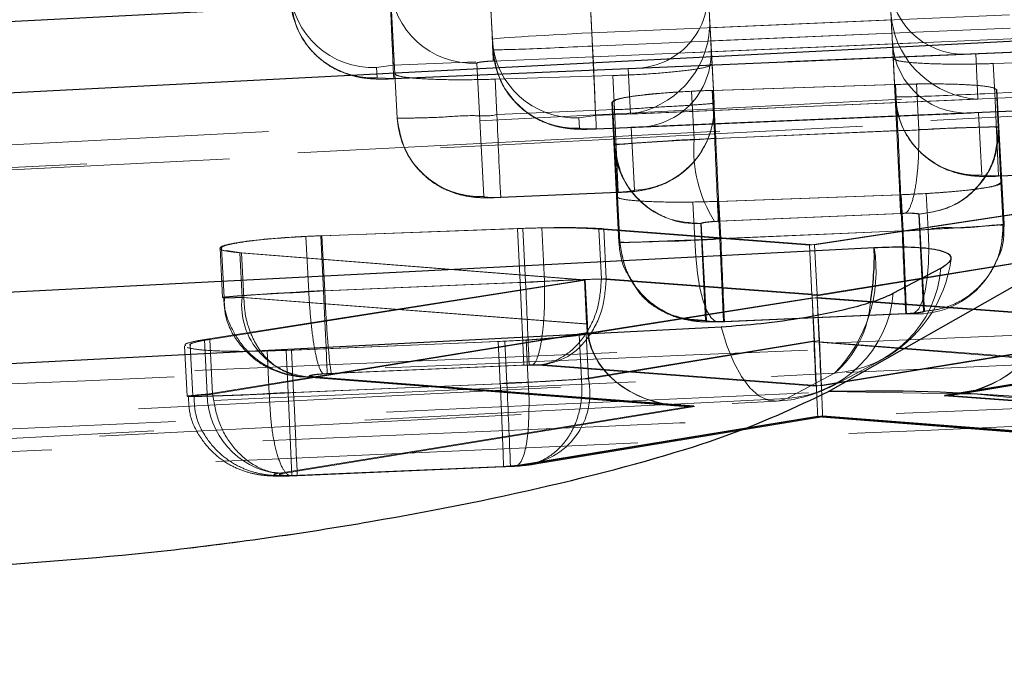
# Model space of a CAD drawing. Header units: millimetres. Extents: x 60 to 406, y 6 to 289.
# Tile 28 of 43: x 157.85 to 160.81, y 284.89 to 286.85. Entities that reach past the tile are written whole.
import ezdxf

# ---------------------------------------------------------------- set-up
doc = ezdxf.new("R2010")
doc.units = ezdxf.units.MM
doc.linetypes.add('HIDDEN', pattern=[1.905, 1.27, -0.635])

msp = doc.modelspace()

# ---------------------------------------------------------------- linework, layer by layer
at = {"color": 7, "linetype": 'Continuous', "lineweight": 25}
for p, q in [((160.28043, 285.730098), (164.068736, 287.884859)), ((160.475598, 286.025641), (160.619048, 286.101577))]:
    msp.add_line(p, q, dxfattribs=at)
at = {"color": 7, "linetype": 'HIDDEN', "lineweight": 18}
for p, q in [((160.28043, 285.730098), (164.068736, 287.884859)), ((158.977691, 286.685784), (158.956751, 287.077394)), ((158.963125, 286.953342), (158.984545, 286.552389)), ((159.569909, 286.808726), (159.562781, 286.947426)), ((159.27051, 286.789333), (159.264147, 286.913176)), ((160.467235, 286.892329), (160.475086, 286.732231)), ((160.471588, 286.807587), (160.467235, 286.892329)), ((159.571953, 286.76894), (159.56697, 286.865932)), ((159.922274, 286.876303), (159.930926, 286.715222)), ((159.927007, 286.784192), (159.922274, 286.876303)), ((160.824598, 286.862624), (159.923609, 286.823918)), ((159.569909, 286.808726), (160.47053, 286.847417)), ((161.1245, 286.803466), (158.972043, 286.711005)), ((159.273212, 286.723939), (161.424943, 286.816378)), ((160.471588, 286.807587), (159.571953, 286.76894)), ((159.927007, 286.784192), (160.826643, 286.822845)), ((159.272099, 286.758383), (159.27051, 286.789333)), ((161.427713, 286.776622), (159.678384, 286.701475)), ((159.700472, 286.701446), (161.427756, 286.775646)), ((160.481022, 286.61668), (160.472827, 286.783484)), ((158.974087, 286.671219), (160.723416, 286.746365)), ((158.974129, 286.670243), (160.701444, 286.74445)), ((159.936974, 286.597517), (159.928031, 286.764254)), ((160.723416, 286.746365), (160.730149, 286.609312)), ((159.244904, 286.316429), (159.223484, 286.717367)), ((159.936974, 286.597517), (159.930926, 286.715222)), ((160.481022, 286.61668), (160.475086, 286.732231)), ((160.776356, 286.71628), (161.12973, 286.72756)), ((160.780931, 286.627238), (160.776356, 286.71628)), ((158.972043, 286.711005), (158.922314, 286.704441)), ((158.922314, 286.704441), (158.923903, 286.673491)), ((158.977693, 286.685784), (158.984545, 286.552389)), ((159.678384, 286.701475), (159.685732, 286.564444)), ((158.923903, 286.673491), (158.974087, 286.671219)), ((158.974129, 286.670243), (158.974087, 286.671219)), ((159.632275, 286.680189), (159.278886, 286.66917)), ((159.284344, 286.562954), (159.278886, 286.66917)), ((159.63752, 286.578124), (159.632275, 286.680189)), ((160.544971, 286.654902), (160.564815, 286.654879)), ((160.552023, 286.517677), (160.544971, 286.654902)), ((159.869229, 286.633146), (159.931561, 286.635702)), ((159.876698, 286.487778), (159.869229, 286.633146)), ((159.931561, 286.635702), (160.479625, 286.653345)), ((159.938996, 286.490989), (159.931561, 286.635702)), ((159.934519, 286.635806), (160.482583, 286.653434)), ((159.941952, 286.491123), (159.934519, 286.635806)), ((160.486759, 286.514533), (160.479625, 286.653345)), ((160.489715, 286.514652), (160.482583, 286.653434)), ((161.134105, 286.642415), (160.780931, 286.627238)), ((160.791573, 286.378441), (160.780931, 286.627238)), ((160.781877, 286.639837), (160.78705, 286.637549)), ((160.791186, 286.524882), (160.785403, 286.637453)), ((160.785403, 286.637453), (160.799118, 286.358734)), ((160.787052, 286.637549), (160.787048, 286.637624)), ((160.78705, 286.637549), (160.802064, 286.358883)), ((160.792831, 286.525061), (160.78705, 286.637549)), ((160.730149, 286.609312), (159.580597, 286.559929)), ((159.636367, 286.471103), (159.629747, 286.599946)), ((159.643585, 286.317122), (159.629747, 286.599946)), ((159.646535, 286.317182), (159.631401, 286.599954)), ((159.638019, 286.471141), (159.631401, 286.599954)), ((159.685732, 286.564444), (160.834551, 286.613797)), ((159.284344, 286.562954), (159.63752, 286.578124)), ((159.582641, 286.520143), (160.732105, 286.569518)), ((159.582682, 286.519167), (160.710133, 286.567603)), ((159.63752, 286.578124), (159.648252, 286.329326)), ((160.837331, 286.574041), (159.687867, 286.524666)), ((159.709954, 286.524636), (160.837372, 286.573065)), ((160.732105, 286.569518), (160.741381, 286.380713)), ((159.580597, 286.559929), (159.530868, 286.553365)), ((159.530868, 286.553365), (159.532457, 286.522416)), ((159.532457, 286.522416), (159.582641, 286.520143)), ((159.582641, 286.520143), (159.582682, 286.519167)), ((159.687867, 286.524666), (159.697991, 286.33589)), ((159.938996, 286.490989), (160.486759, 286.514533)), ((160.489715, 286.514652), (159.941952, 286.491131)), ((160.552023, 286.517655), (160.552023, 286.517677)), ((160.791186, 286.524882), (160.805563, 286.233311)), ((160.79119, 286.524815), (160.791186, 286.524882)), ((160.792834, 286.524993), (160.792831, 286.525061)), ((160.808507, 286.233489), (160.792834, 286.524993)), ((159.650653, 286.179532), (159.636367, 286.471103)), ((159.638021, 286.471103), (159.638019, 286.471141)), ((159.638019, 286.471141), (159.653602, 286.179614)), ((160.791573, 286.378441), (161.144748, 286.393617)), ((160.791619, 286.377465), (161.144794, 286.392641)), ((160.741381, 286.380713), (160.791573, 286.378441)), ((160.805561, 286.233348), (160.799118, 286.358734)), ((160.808507, 286.233482), (160.802064, 286.358883)), ((159.648252, 286.329326), (159.295814, 286.314187)), ((159.295786, 286.313211), (159.64829, 286.32835)), ((159.295814, 286.314187), (159.295786, 286.313211)), ((159.650651, 286.17957), (159.643585, 286.317122)), ((159.646535, 286.31716), (159.646535, 286.317182)), ((159.646535, 286.31716), (159.653604, 286.179592)), ((159.951606, 286.30208), (159.873631, 286.300127)), ((159.879483, 286.186208), (159.873631, 286.300127)), ((160.496715, 286.32192), (159.948753, 286.301968)), ((159.954516, 286.189814), (159.948753, 286.301968)), ((160.499567, 286.322017), (159.951606, 286.30208)), ((159.957368, 286.189948), (159.951606, 286.30208)), ((160.5746, 286.325631), (160.496715, 286.32192)), ((160.502292, 286.213358), (160.496715, 286.32192)), ((160.505144, 286.213485), (160.499567, 286.322017)), ((160.580162, 286.217396), (160.5746, 286.325631)), ((159.949789, 286.242199), (159.938601, 286.241618)), ((160.497611, 286.265743), (159.949789, 286.242199)), ((159.95346, 286.242363), (160.500239, 286.265847)), ((160.223571, 286.170569), (160.850133, 286.265959)), ((160.239251, 286.171165), (160.864924, 286.266429)), ((160.500239, 286.265847), (160.511201, 286.26622)), ((160.566579, 285.971706), (160.552205, 286.26321)), ((160.55385, 286.263404), (160.569524, 285.97187)), ((158.754967, 286.19868), (159.362256, 286.220965)), ((158.758271, 286.198747), (159.346165, 286.220347)), ((159.354491, 286.058297), (159.346165, 286.220347)), ((159.362256, 286.220965), (159.418946, 286.222597)), ((159.370579, 286.059012), (159.362256, 286.220965)), ((159.42721, 286.061761), (159.418946, 286.222597)), ((159.598248, 286.068504), (159.590523, 286.218849)), ((159.590523, 286.218849), (160.223571, 286.170569)), ((159.605307, 286.219482), (160.239251, 286.171165)), ((159.613026, 286.069227), (159.605307, 286.219482)), ((159.896725, 286.235144), (159.91101, 285.943595)), ((159.913961, 285.94364), (159.89838, 286.235151)), ((160.502292, 286.213358), (159.954516, 286.189814)), ((159.957368, 286.189948), (160.505134, 286.21347)), ((160.505144, 286.21347), (160.505144, 286.213485)), ((160.805563, 286.233311), (160.805561, 286.233348)), ((160.808507, 286.233482), (160.808507, 286.233489)), ((158.710045, 286.196646), (158.758271, 286.198747)), ((158.718578, 286.030573), (158.710045, 286.196646)), ((158.763483, 286.032942), (158.754967, 286.19868)), ((158.766785, 286.033032), (158.758271, 286.198747)), ((159.965204, 285.940048), (159.954516, 286.189814)), ((158.451976, 286.160943), (158.459581, 286.012945)), ((158.45694, 286.161137), (158.464545, 286.013116)), ((158.516768, 286.147577), (158.470388, 286.153917)), ((159.650651, 286.17957), (159.650653, 286.179532)), ((159.653602, 286.179614), (159.653604, 286.179592)), ((160.231255, 286.021044), (160.223571, 286.170569)), ((160.246931, 286.021714), (160.239251, 286.171165)), ((159.549407, 286.064652), (158.511391, 286.14751)), ((158.518301, 286.013034), (158.511391, 286.14751)), ((158.523673, 286.013191), (158.516768, 286.147577)), ((159.547105, 286.066149), (158.516768, 286.147577)), ((160.231413, 286.017676), (160.857667, 286.119317)), ((160.872454, 286.119876), (160.247089, 286.018354)), ((158.405013, 285.886583), (159.547105, 286.066149)), ((158.421114, 285.887239), (159.549407, 286.064652)), ((159.553891, 285.934073), (159.547105, 286.066149)), ((159.556199, 285.932479), (159.549407, 286.064652)), ((159.598248, 286.068504), (160.231255, 286.021044)), ((159.598253, 286.068422), (159.598248, 286.068504)), ((159.613028, 286.069204), (159.613026, 286.069227)), ((160.246931, 286.021714), (159.613026, 286.069227)), ((158.71858, 286.030521), (158.766791, 286.032935)), ((159.370579, 286.059012), (158.763483, 286.032942)), ((158.766785, 286.033032), (159.354491, 286.058297)), ((158.766791, 286.032935), (158.766785, 286.033032)), ((159.354491, 286.058297), (159.365227, 285.809492)), ((159.42721, 286.061746), (159.42721, 286.061761)), ((163.451312, 286.011909), (157.045431, 285.736215)), ((158.518301, 286.013034), (159.556199, 285.932479)), ((158.523673, 286.013191), (158.523572, 286.013139)), ((159.553891, 285.934073), (158.523673, 286.013191)), ((158.71858, 286.030521), (158.718578, 286.030573)), ((160.231808, 286.012341), (159.531699, 285.901492)), ((160.247273, 286.012975), (159.552436, 285.902408)), ((160.935002, 285.960254), (160.231808, 286.012341)), ((160.238456, 285.882962), (160.231808, 286.012341)), ((160.253923, 285.883566), (160.247273, 286.012975)), ((160.955743, 285.961074), (160.247273, 286.012975)), ((159.965157, 285.941017), (160.513056, 285.964561)), ((159.965204, 285.940048), (160.51309, 285.963592)), ((160.514591, 285.96462), (159.96786, 285.941144)), ((159.96792, 285.940168), (160.5148, 285.963652)), ((160.499485, 285.962989), (160.549063, 285.965999)), ((160.513056, 285.964561), (160.526661, 285.965313)), ((160.514591, 285.96462), (160.514796, 285.963756)), ((159.96786, 285.941144), (159.955008, 285.940741)), ((159.965157, 285.941017), (159.965204, 285.940048)), ((158.413464, 285.722089), (158.405013, 285.886583)), ((158.413464, 285.722089), (159.556098, 285.907907)), ((158.429559, 285.722842), (158.421114, 285.887239)), ((159.558398, 285.906372), (158.429581, 285.722782)), ((159.53855, 285.768156), (159.531699, 285.901492)), ((159.559294, 285.768931), (159.552436, 285.902408)), ((160.628898, 285.717798), (161.762115, 285.904822)), ((161.757149, 285.904524), (160.630649, 285.719548)), ((160.674916, 285.722566), (161.792136, 285.906953)), ((160.676524, 285.724287), (161.786984, 285.906625)), ((158.345492, 285.868173), (158.353302, 285.716181)), ((158.36215, 285.868933), (158.369958, 285.716978)), ((159.307861, 285.88145), (158.650495, 285.854069)), ((159.287926, 285.880645), (158.666648, 285.854791)), ((159.294437, 285.753918), (159.287926, 285.880645)), ((159.372192, 285.884735), (159.307861, 285.88145)), ((159.314371, 285.754723), (159.307861, 285.88145)), ((159.378702, 285.758046), (159.372192, 285.884735)), ((159.538557, 285.768029), (160.238456, 285.882962)), ((160.253923, 285.883566), (159.559294, 285.768931)), ((160.238618, 285.87952), (160.941955, 285.824922)), ((161.068323, 285.880809), (160.243224, 285.746877)), ((160.962692, 285.825824), (160.25408, 285.880243)), ((160.258943, 285.747555), (161.082454, 285.881248)), ((158.666648, 285.854791), (158.593602, 285.852549)), ((158.600222, 285.723721), (158.593602, 285.852549)), ((158.657049, 285.726477), (158.650495, 285.854069)), ((158.673202, 285.727223), (158.666648, 285.854791)), ((158.774122, 285.784145), (159.381132, 285.810207)), ((159.365227, 285.809492), (158.787468, 285.784667)), ((159.381132, 285.810207), (159.391148, 285.810557)), ((159.391148, 285.810557), (159.423902, 285.810148)), ((160.243224, 285.746877), (159.409417, 285.809402)), ((159.423902, 285.810148), (160.258943, 285.747555)), ((158.700514, 285.774139), (159.831751, 285.686334)), ((158.705853, 285.775234), (158.703737, 285.775271)), ((158.705814, 285.774243), (159.829974, 285.687906)), ((158.735675, 285.774705), (158.705853, 285.775234)), ((159.87795, 285.685537), (158.730548, 285.774593)), ((158.735675, 285.774705), (159.876028, 285.687131)), ((158.787468, 285.784667), (158.763647, 285.783474)), ((159.538557, 285.768029), (159.53855, 285.768156)), ((160.298913, 285.78571), (160.155467, 285.709766)), ((160.298913, 285.78571), (160.155467, 285.709766)), ((159.314371, 285.754723), (158.657049, 285.726477)), ((158.673202, 285.727223), (159.294437, 285.753903)), ((159.294437, 285.753903), (159.294437, 285.753918)), ((158.429581, 285.722782), (158.429559, 285.722842)), ((158.600133, 285.723661), (158.600222, 285.723721)), ((158.667691, 285.47768), (158.657049, 285.726477)), ((161.881149, 285.62354), (160.628898, 285.717798)), ((160.630649, 285.719548), (161.897734, 285.624196)), ((159.876028, 285.687131), (158.6243, 285.483574)), ((158.640785, 285.484334), (159.87795, 285.685537)), ((160.248678, 285.65677), (159.348938, 285.509032)), ((159.368418, 285.50977), (160.262752, 285.657381)), ((159.378688, 285.511118), (160.248724, 285.653983)), ((159.398442, 285.511901), (160.263005, 285.654594)), ((161.154085, 285.586489), (160.248678, 285.65677)), ((160.248724, 285.653983), (161.12406, 285.586034)), ((160.262752, 285.657381), (161.173911, 285.587397)), ((160.263005, 285.654594), (161.144131, 285.586928)), ((158.667691, 285.47768), (159.324951, 285.505925)), ((158.667737, 285.476704), (159.325001, 285.504949)), ((159.303404, 285.505031), (158.683935, 285.478425)), ((158.683974, 285.477457), (159.303676, 285.50407)), ((159.324951, 285.505925), (159.336226, 285.506514)), ((159.336226, 285.506514), (159.368418, 285.50977)), ((159.375135, 285.511774), (159.348938, 285.509032)), ((159.378562, 285.512132), (159.375135, 285.511774)), ((158.683935, 285.478425), (158.672131, 285.478038))]:
    msp.add_line(p, q, dxfattribs=at)
at = {"color": 7, "linetype": 'Continuous', "lineweight": 25, "flags": 128}
for points in [[(162.120128, 287.063201), (161.384263, 287.025389), (158.440802, 286.874157), (153.644256, 286.627722)], [(153.241334, 286.393468), (153.977196, 286.431295), (156.920651, 286.582594), (161.660182, 286.826213)], [(160.418473, 286.16221), (159.682611, 286.124324), (156.739166, 285.972771), (152.618823, 285.760638)], [(152.21592, 285.526347), (152.951779, 285.564256), (155.895211, 285.715913), (159.958536, 285.925266)]]:
    msp.add_lwpolyline(points, dxfattribs=at)
at = {"color": 7, "linetype": 'HIDDEN', "lineweight": 18, "flags": 128}
for points in [[(158.961355, 286.959802), (158.963332, 286.91378), (158.965241, 286.869337), (158.967018, 286.827986), (158.968599, 286.791151), (158.969935, 286.760097), (158.970974, 286.735875), (158.971686, 286.71932), (158.972043, 286.711005)], [(159.273212, 286.723939), (159.272855, 286.732261), (159.272143, 286.748809), (159.271102, 286.773031), (159.269768, 286.804092), (159.268187, 286.84092), (159.26641, 286.882271), (159.264501, 286.926714), (159.262525, 286.972729)], [(158.963399, 286.920016), (158.965608, 286.868584), (158.967724, 286.819358), (158.969652, 286.774454), (158.971313, 286.735778), (158.972636, 286.704999), (158.973561, 286.683438), (158.974053, 286.672016), (158.974087, 286.671219)], [(159.569909, 286.808726), (159.571886, 286.762704), (159.573795, 286.718262), (159.575572, 286.676911), (159.577153, 286.640075), (159.578487, 286.609021), (159.579528, 286.584799), (159.58024, 286.568244), (159.580597, 286.559929)], [(159.582641, 286.520143), (159.582607, 286.52094), (159.582115, 286.532362), (159.58119, 286.553924), (159.579867, 286.584702), (159.578206, 286.623378), (159.576276, 286.668283), (159.574162, 286.717509), (159.571953, 286.76894)], [(153.524698, 286.251162), (154.260561, 286.288974), (157.204013, 286.440221), (162.000542, 286.686686)], [(153.524698, 286.251162), (154.260561, 286.288974), (157.204013, 286.440221), (162.000542, 286.686686)], [(153.407219, 286.169519), (159.300426, 286.472385), (161.826085, 286.602196)], [(161.857094, 286.610727), (161.121232, 286.572908), (158.177782, 286.421639), (153.438257, 286.178072)], [(161.857094, 286.610727), (161.121232, 286.572908), (158.177782, 286.421639), (153.438257, 286.178072)], [(160.486759, 286.514533), (160.48876, 286.468511), (160.490693, 286.424068), (160.492493, 286.382725), (160.494098, 286.345889), (160.495454, 286.314827), (160.496514, 286.290613), (160.497242, 286.274058), (160.497611, 286.265743)], [(160.526661, 285.965313), (160.539886, 285.966826), (160.552086, 285.978933), (160.562742, 286.001098), (160.571394, 286.032391), (160.577673, 286.071462), (160.581313, 286.116642), (160.582153, 286.165987), (160.580162, 286.217396)], [(159.955008, 285.940741), (159.941608, 285.941099), (159.928323, 285.952036), (159.915721, 285.973092), (159.904336, 286.003363), (159.894652, 286.041563), (159.887086, 286.086065), (159.881957, 286.134978), (159.879483, 286.186208)], [(158.763483, 286.032942), (158.765459, 285.98692), (158.767365, 285.942477), (158.769136, 285.901127), (158.770712, 285.864291), (158.77204, 285.833237), (158.773072, 285.809015), (158.773774, 285.79246), (158.774122, 285.784145)], [(160.155467, 285.709766), (160.128021, 285.701503), (160.099918, 285.704133), (160.071913, 285.717596), (160.044761, 285.741535), (160.019191, 285.775294), (159.995893, 285.817971), (159.975491, 285.868411), (159.958536, 285.925266)], [(160.155467, 285.709766), (160.128021, 285.701503), (160.099918, 285.704133), (160.071913, 285.717596), (160.044761, 285.741535), (160.019191, 285.775294), (159.995893, 285.817971), (159.975491, 285.868411), (159.958536, 285.925266)], [(160.293547, 285.747868), (160.393964, 285.801035), (160.437001, 285.823819)], [(152.499307, 285.384064), (153.235163, 285.421957), (156.178593, 285.573532), (160.298913, 285.78571)], [(152.499307, 285.384064), (153.235163, 285.421957), (156.178593, 285.573532), (160.298913, 285.78571)], [(159.378702, 285.758046), (159.380778, 285.706614), (159.38048, 285.657276), (159.377819, 285.612133), (159.372911, 285.57313), (159.365963, 285.541927), (159.357276, 285.519865), (159.347219, 285.507892), (159.336226, 285.506514)], [(160.155467, 285.709766), (159.419611, 285.671865), (156.476184, 285.520253), (152.412867, 285.310966)], [(160.155467, 285.709766), (159.419611, 285.671865), (156.476184, 285.520253), (152.412867, 285.310966)], [(158.673202, 285.727223), (158.675411, 285.675791), (158.677529, 285.626573), (158.679461, 285.581661), (158.681128, 285.542985), (158.682458, 285.512214), (158.683393, 285.490652), (158.683892, 285.479223), (158.683935, 285.478425)], [(152.381831, 285.302413), (157.801682, 285.581579), (160.124473, 285.701242)]]:
    msp.add_lwpolyline(points, dxfattribs=at)
at = {"color": 7, "linetype": 'HIDDEN', "lineweight": 18}
for centre, radius, start, end in [((159.212275, 286.96662), 0.249504, 183.050456, 272.57468), ((158.911102, 286.953689), 0.2495, 183.051334, 272.575601), ((158.9127, 286.922747), 0.249508, 183.052982, 272.573546), ((159.519656, 286.802613), 0.2495, 183.051175, 272.575761), ((159.521256, 286.771675), 0.249511, 183.053815, 272.573121), ((159.687744, 286.585213), 0.249533, 272.353426, 2.826382), ((160.730179, 286.629973), 0.249511, 183.053815, 272.573121), ((159.233695, 286.565682), 0.249504, 183.05388, 272.574857), ((178.060988, 287.29809), 18.79103, 182.2420761, 183.004374), ((42.621422, 281.404432), 117.979019, 2.36158487, 2.48252339), ((160.28658, 286.459989), 0.410822, 176.121509, 212.11006), ((342.458101, 294.283793), 182.685389, 182.44480582, 182.52290736), ((159.88552, 286.484399), 0.249508, 183.054694, 272.574042), ((327.63376, 293.319679), 167.282478, 182.43471256, 182.52000762), ((160.545579, 286.223634), 0.260223, 265.569343, 1.20391), ((96.056767, 283.370589), 63.962767, 2.30324046, 2.52630988), ((159.984033, 286.092935), 0.439929, 315.705027, 9.059975), ((160.247038, 286.182634), 0.406, 297.897299, 352.342361), ((160.275788, 286.129311), 0.344378, 273.850316, 355.380832), ((16.470796, 279.872891), 143.033618, 2.37902748, 2.4787822), ((158.732506, 285.990022), 0.215438, 173.868158, 269.479158), ((160.132338, 286.053366), 0.344378, 273.851027, 355.382139), ((160.102077, 286.019531), 0.305642, 310.091488, 356.026055), ((159.347547, 285.725014), 0.216254, 275.538284, 11.717177), ((45.601654, 280.794593), 113.820846, 2.3722949, 2.49764907), ((160.103588, 286.106691), 0.406, 272.948774, 297.896742), ((158.657329, 285.725212), 0.243885, 180.733598, 262.216768), ((160.417493, 280.512841), 5.219058, 15.224712, 91.504868)]:
    msp.add_arc(centre, radius, start, end, dxfattribs=at)
at = {"color": 8, "linetype": 'Continuous', "lineweight": 25}
msp.add_arc((159.560658, 286.140021), 0.858102, 350.497019, 1.481725, dxfattribs=at)
at = {"color": 7, "linetype": 'Continuous', "lineweight": 25}
msp.add_arc((160.417493, 280.512841), 5.219058, 15.224712, 91.504868, dxfattribs=at)
at = {"color": 7, "linetype": 'HIDDEN', "lineweight": 18}
for centre, major_axis, ratio, start_param, end_param in [((160.712728, 286.995163), (0.175682, 0.192641), 0.91538181, 2.40566335, 3.96807147), ((159.667696, 286.95027), (0.193178, -0.175379), 0.91537876, 5.44833583, 7.02748535), ((160.718376, 286.880213), (-0.012316, 0.250675), 0.99610417, 1.57304845, 1.65295763), ((159.67386, 286.835343), (-0.013441, 0.250618), 0.99610388, 4.61348636, 4.71013695), ((160.719462, 286.858108), (0.192746, -0.175777), 0.91538181, 3.96807147, 5.4505704), ((159.570136, 286.804304), (0.299626, 0.014974), 0.01475509, 1.570817, 3.14161332), ((159.675045, 286.813242), (0.175215, 0.192997), 0.91537876, 3.9658369, 5.44833583), ((160.471639, 286.807588), (-0.012829, 0.249679), 0.00019859, 1.57079466, 1.66748026), ((159.926957, 286.784189), (-0.012829, 0.249679), 0.00019859, 4.63244311, 4.71238731), ((160.721417, 286.818318), (0.175682, 0.192641), 0.91538181, 2.40566335, 3.96807147), ((159.571726, 286.773359), (0.299626, 0.014974), 0.01475509, 3.14161332, 4.71240965), ((159.677179, 286.773459), (0.193178, -0.175379), 0.91537876, 5.44833583, 7.02748535), ((160.780649, 286.631654), (0.299626, 0.014974), 0.01475509, 3.14141472, 4.71259094), ((159.939375, 286.486119), (0.304798, 0.015196), 0.0160063, 1.57124011, 1.77710868), ((160.50215, 286.217895), (0.30091, 0.015029), 0.01506959, 4.71210927, 4.97388237), ((159.956905, 286.194375), (0.29982, 0.014982), 0.01480264, 4.45045957, 4.71318905), ((159.370233, 286.054218), (0.303651, 0.015147), 0.01573245, 0.64340305, 1.38125212), ((158.77678, 286.033463), (-0.011616, 0.249732), 0.04001264, 1.57104319, 3.05315398), ((159.370667, 286.054085), (0.305251, 0.015216), 0.01611405, 1.38367967, 1.57028259), ((160.075673, 286.007438), (-0.007186, 0.250719), 0.62199671, 4.73540868, 4.74884407), ((160.232535, 285.995676), (-0.010831, 0.251514), 0.00069633, 1.48317813, 2.99443461), ((160.091372, 286.008111), (-0.007188, 0.250719), 0.62190817, 4.73541486, 4.74883517), ((160.248256, 285.996351), (-0.010837, 0.251514), 0.00087192, 1.48317107, 2.99443456), ((160.618211, 285.966592), (0.31002, 0.013718), 0.80247193, 4.71135526, 6.2361352), ((160.61996, 285.968345), (0.310408, 0.013611), 0.80148276, 4.7116776, 6.23645271), ((159.70961, 285.947888), (-0.006969, 0.250739), 0.62253338, 1.60861029, 1.71361785), ((159.712059, 285.946379), (-0.006875, 0.250748), 0.62309264, 1.60918101, 1.71393557), ((159.865339, 285.935928), (0.310431, 0.013133), 0.80147785, 3.20157495, 4.71291071), ((159.867261, 285.934333), (0.310054, 0.012993), 0.80246451, 3.20189153, 4.71323148), ((160.08372, 285.880237), (-0.018055, 0.249986), 0.61689576, 4.66498927, 4.67874154), ((160.23799, 285.905569), (-0.010735, 0.251585), 0.001933, 1.67444962, 3.29054104), ((160.098491, 285.880827), (-0.018122, 0.249985), 0.61965877, 4.66517256, 4.67845583), ((160.252064, 285.906174), (-0.010941, 0.251576), 0.00354109, 2.99264271, 4.60898487), ((159.313362, 285.759543), (0.304568, 0.015186), 0.01595175, 4.9278053, 5.65146061), ((159.313999, 285.759418), (0.302759, 0.015109), 0.01551823, 4.71284837, 4.9268861), ((158.673019, 285.731859), (0.302026, 0.015077), 0.01534092, 4.46819765, 4.71223036)]:
    msp.add_ellipse(centre, major_axis=major_axis, ratio=ratio, start_param=start_param, end_param=end_param, dxfattribs=at)
for points, knots in [([(158.663546, 286.909458), (158.669021, 286.876545), (158.6785, 286.819561), (158.723801, 286.754751), (158.77058, 286.714115), (158.816872, 286.689585), (158.858996, 286.676511), (158.896656, 286.670893), (158.931891, 286.669096), (158.959264, 286.669839), (158.974129, 286.670243)], [0, 0, 0, 0, 0.22132818, 0.38319971, 0.51939996, 0.63543871, 0.73334093, 0.81600547, 0.90008292, 1, 1, 1, 1]), ([(159.272099, 286.758383), (159.277574, 286.72547), (159.287054, 286.668485), (159.332355, 286.603676), (159.379133, 286.563038), (159.425426, 286.53851), (159.467548, 286.525435), (159.50521, 286.519817), (159.540444, 286.51802), (159.567817, 286.518764), (159.582682, 286.519167)], [0, 0, 0, 0, 0.22132968, 0.38320148, 0.5193988, 0.63544115, 0.73334018, 0.81600759, 0.90008684, 1, 1, 1, 1]), ([(159.223484, 286.717367), (159.223677, 286.717679), (159.22419, 286.718502), (159.229863, 286.719983), (159.241241, 286.721627), (159.256376, 286.723054), (159.267697, 286.723649), (159.273212, 286.723939)], [0, 0, 0, 0, 0.13119915, 0.34669195, 0.56602819, 0.78856644, 1, 1, 1, 1]), ([(159.930926, 286.715222), (159.927759, 286.71224), (159.921425, 286.706276), (159.870012, 286.696964), (159.794058, 286.688789), (159.709914, 286.683064), (159.654292, 286.681004), (159.632275, 286.680189)], [0, 0, 0, 0, 0.21509212, 0.4302011, 0.64490976, 0.8594452, 1, 1, 1, 1]), ([(160.475086, 286.732231), (160.478566, 286.729461), (160.485527, 286.723919), (160.537963, 286.717918), (160.614819, 286.714571), (160.699273, 286.714247), (160.754683, 286.715708), (160.776356, 286.71628)], [0, 0, 0, 0, 0.21570088, 0.43140179, 0.64696562, 0.86191149, 1, 1, 1, 1]), ([(159.278886, 286.66917), (159.245048, 286.668415), (159.177376, 286.666907), (159.087157, 286.668611), (159.018971, 286.673103), (158.983012, 286.679283), (158.979187, 286.683956), (158.977691, 286.685784)], [0, 0, 0, 0, 0.215109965, 0.43020379, 0.645709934, 0.861423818, 1, 1, 1, 1]), ([(160.479625, 286.653345), (160.513689, 286.654163), (160.581809, 286.655801), (160.672855, 286.654334), (160.742122, 286.650059), (160.779524, 286.644025), (160.783724, 286.639329), (160.785403, 286.637453)], [0, 0, 0, 0, 0.21319583, 0.42635219, 0.64056712, 0.8563542, 1, 1, 1, 1]), ([(159.629747, 286.599946), (159.632969, 286.603003), (159.639413, 286.609118), (159.691837, 286.618591), (159.769336, 286.627236), (159.835702, 286.631162), (159.869229, 286.633146)], [0, 0, 0, 0, 0.24930181, 0.49865298, 0.74672466, 1, 1, 1, 1]), ([(159.631401, 286.599954), (159.634673, 286.603002), (159.641216, 286.609099), (159.693626, 286.618624), (159.770948, 286.626998), (159.856246, 286.632835), (159.912461, 286.634969), (159.934519, 286.635806)], [0, 0, 0, 0, 0.21552639, 0.43107378, 0.64622152, 0.86118437, 1, 1, 1, 1]), ([(159.63752, 286.578124), (159.63754, 286.578124), (159.671103, 286.578123), (159.739117, 286.584175), (159.829633, 286.58843), (159.898255, 286.593386), (159.931438, 286.595903), (159.936974, 286.597518), (159.936974, 286.597517), (159.936974, 286.597517)], [0, 0, 0, 0, 0.00012706, 0.2146485, 0.43279067, 0.65160859, 0.86865331, 0.99987294, 1, 1, 1, 1]), ([(159.648334, 286.328678), (159.659181, 286.329169), (159.690747, 286.330599), (159.734606, 286.336377), (159.793401, 286.355003), (159.85249, 286.391808), (159.902783, 286.449431), (159.930928, 286.516769), (159.937366, 286.564389), (159.937319, 286.589062), (159.937091, 286.595216), (159.936983, 286.597334), (159.936974, 286.597517)], [0, 0, 0, 0, 0.07149985, 0.20809, 0.33482543, 0.47962164, 0.66847934, 0.83435916, 0.95895515, 0.9858699, 0.99877354, 1, 1, 1, 1]), ([(160.480994, 286.617239), (160.486393, 286.584329), (160.495749, 286.5273), (160.540935, 286.462344), (160.587709, 286.421572), (160.634019, 286.396933), (160.67618, 286.383796), (160.713856, 286.378127), (160.749179, 286.376322), (160.776634, 286.377061), (160.791619, 286.377465)], [0, 0, 0, 0, 0.22095156, 0.3828792, 0.51905944, 0.63510182, 0.73299841, 0.81566021, 0.89938419, 1, 1, 1, 1]), ([(158.984545, 286.552389), (158.984545, 286.552389), (158.984544, 286.552389), (158.996197, 286.55122), (159.04566, 286.552989), (159.121326, 286.554493), (159.204602, 286.562109), (159.262063, 286.557382), (159.284324, 286.562949), (159.284344, 286.562954)], [0, 0, 0, 0, 0.00012711, 0.21590477, 0.42828838, 0.6399265, 0.8532056, 0.99986898, 1, 1, 1, 1]), ([(158.984653, 286.552419), (158.990044, 286.519617), (158.999353, 286.462973), (159.044201, 286.39845), (159.09049, 286.357815), (159.136654, 286.333042), (159.178858, 286.319684), (159.216309, 286.314039), (159.251582, 286.311928), (159.279719, 286.313207), (159.295715, 286.313933)], [0, 0, 0, 0, 0.22060434, 0.38095152, 0.51656034, 0.63247437, 0.73120303, 0.81442553, 0.89450449, 1, 1, 1, 1]), ([(160.486759, 286.514533), (160.486779, 286.514533), (160.520788, 286.514532), (160.588624, 286.520204), (160.678364, 286.522954), (160.747235, 286.525323), (160.783936, 286.526042), (160.79119, 286.524815), (160.79119, 286.524815), (160.79119, 286.524815)], [0, 0, 0, 0, 0.00012518, 0.21426729, 0.4247306, 0.63498299, 0.84797147, 0.99996088, 1, 1, 1, 1]), ([(160.552023, 286.517655), (160.552168, 286.489522), (160.55246, 286.433257), (160.545478, 286.358006), (160.533864, 286.30045), (160.522789, 286.276787), (160.515042, 286.268505), (160.512739, 286.267135), (160.511201, 286.26622)], [0, 0, 0, 0, 0.22692415, 0.45385217, 0.68076946, 0.90768962, 0.93831743, 1, 1, 1, 1]), ([(160.792831, 286.525061), (160.792831, 286.525061), (160.792832, 286.52506), (160.78804, 286.526031), (160.760982, 286.525676), (160.704353, 286.523867), (160.628122, 286.521826), (160.57436, 286.517677), (160.552042, 286.517677), (160.552023, 286.517677)], [0, 0, 0, 0, 0.000144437, 0.152968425, 0.341586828, 0.589975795, 0.834741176, 0.99985748, 1, 1, 1, 1]), ([(160.552205, 286.26321), (160.584941, 286.268408), (160.650414, 286.278805), (160.730742, 286.340485), (160.784837, 286.425949), (160.789072, 286.491859), (160.79119, 286.524815)], [0, 0, 0, 0, 0.25000085, 0.50000915, 0.74999623, 1, 1, 1, 1]), ([(160.792834, 286.524993), (160.790722, 286.492041), (160.786499, 286.426134), (160.732411, 286.340664), (160.652074, 286.278981), (160.586591, 286.268596), (160.55385, 286.263404)], [0, 0, 0, 0, 0.249992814, 0.499993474, 0.750004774, 1, 1, 1, 1]), ([(159.636367, 286.471103), (159.636367, 286.471106), (159.636366, 286.475337), (159.648037, 286.471551), (159.699358, 286.478065), (159.778613, 286.481411), (159.843509, 286.487778), (159.876679, 286.487778), (159.876698, 286.487778)], [0, 0, 0, 0, 0.000145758, 0.24827671, 0.500992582, 0.754060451, 0.999857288, 1, 1, 1, 1]), ([(159.941939, 286.491116), (159.941924, 286.491116), (159.934367, 286.491116), (159.893247, 286.487847), (159.819055, 286.484993), (159.73226, 286.479326), (159.670456, 286.475087), (159.641624, 286.472348), (159.638975, 286.471433), (159.638021, 286.471103)], [0, 0, 0, 0, 0.00009781, 0.04761975, 0.25976545, 0.47258794, 0.68852365, 0.88778264, 1, 1, 1, 1]), ([(159.941939, 286.491116), (159.943338, 286.460233), (159.946136, 286.398467), (159.949761, 286.319), (159.952476, 286.260498), (159.953132, 286.248408), (159.95346, 286.242363)], [0, 0, 0, 0, 0.24999086, 0.49999668, 0.74999897, 1, 1, 1, 1]), ([(159.89838, 286.235151), (159.865669, 286.23745), (159.800247, 286.242047), (159.715528, 286.295455), (159.654166, 286.374436), (159.643403, 286.43888), (159.638021, 286.471103)], [0, 0, 0, 0, 0.25000089, 0.50000395, 0.74999819, 1, 1, 1, 1]), ([(160.802064, 286.358883), (160.798825, 286.355863), (160.792348, 286.349825), (160.740013, 286.340178), (160.662732, 286.331524), (160.577567, 286.325334), (160.521475, 286.322949), (160.499567, 286.322017)], [0, 0, 0, 0, 0.21566413, 0.43134533, 0.64673124, 0.86202043, 1, 1, 1, 1]), ([(160.799118, 286.358734), (160.795833, 286.355696), (160.789262, 286.349619), (160.736541, 286.339994), (160.662828, 286.331558), (160.602511, 286.327506), (160.5746, 286.325631)], [0, 0, 0, 0, 0.2595277, 0.51909739, 0.77746218, 1, 1, 1, 1]), ([(159.697991, 286.33589), (159.697798, 286.335581), (159.697286, 286.334762), (159.691618, 286.333282), (159.680229, 286.331639), (159.665088, 286.330212), (159.653767, 286.329616), (159.648252, 286.329326)], [0, 0, 0, 0, 0.13050066, 0.34618838, 0.5658426, 0.78853032, 1, 1, 1, 1]), ([(159.295814, 286.314187), (159.29189, 286.314043), (159.282268, 286.313689), (159.267944, 286.313627), (159.255259, 286.314089), (159.246617, 286.315028), (159.245476, 286.315961), (159.244904, 286.316429)], [0, 0, 0, 0, 0.14911778, 0.36567284, 0.57845033, 0.78857719, 1, 1, 1, 1]), ([(159.948753, 286.301968), (159.914683, 286.301024), (159.84655, 286.299137), (159.755588, 286.300329), (159.686485, 286.304463), (159.649338, 286.31048), (159.645224, 286.31523), (159.643585, 286.317122)], [0, 0, 0, 0, 0.2134146, 0.42679314, 0.641152, 0.85703308, 1, 1, 1, 1]), ([(159.938601, 286.241618), (159.932985, 286.241221), (159.92152, 286.24041), (159.907855, 286.238703), (159.898453, 286.236868), (159.897301, 286.235718), (159.896725, 286.235144)], [0, 0, 0, 0, 0.24044451, 0.49081466, 0.74562004, 1, 1, 1, 1]), ([(159.89838, 286.235151), (159.898541, 286.235436), (159.898993, 286.236235), (159.904093, 286.237716), (159.915218, 286.239479), (159.931079, 286.241079), (159.944648, 286.241964), (159.952175, 286.242305), (159.95346, 286.242363)], [0, 0, 0, 0, 0.10951952, 0.30681502, 0.52219773, 0.73749446, 0.95519956, 1, 1, 1, 1]), ([(160.552205, 286.26321), (160.551854, 286.26358), (160.551004, 286.264476), (160.544016, 286.26555), (160.531615, 286.266236), (160.515563, 286.266357), (160.503596, 286.265948), (160.497611, 286.265743)], [0, 0, 0, 0, 0.15269614, 0.3701798, 0.58245444, 0.79116109, 1, 1, 1, 1]), ([(160.511201, 286.26622), (160.515015, 286.266287), (160.524648, 286.266456), (160.53813, 286.266199), (160.548149, 286.265432), (160.553145, 286.264436), (160.55363, 286.263726), (160.55385, 286.263404)], [0, 0, 0, 0, 0.16278691, 0.41118254, 0.6596898, 0.84560962, 1, 1, 1, 1]), ([(159.346165, 286.220347), (159.370794, 286.22109), (159.429644, 286.222867), (159.518927, 286.222823), (159.566473, 286.220184), (159.590523, 286.218849)], [0, 0, 0, 0, 0.26234939, 0.62687564, 1, 1, 1, 1]), ([(159.418946, 286.222597), (159.451851, 286.222974), (159.517658, 286.223729), (159.576245, 286.221585), (159.601282, 286.219774), (159.605307, 286.219482)], [0, 0, 0, 0, 0.45632638, 0.912603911, 1, 1, 1, 1]), ([(160.514796, 285.963756), (160.514803, 285.963724), (160.514975, 285.962939), (160.514939, 285.969674), (160.51406, 285.997426), (160.51183, 286.054494), (160.508752, 286.129197), (160.50634, 286.185379), (160.505134, 286.21347)], [0, 0, 0, 0, 0.00569754, 0.14125432, 0.35594437, 0.57062197, 0.78530617, 1, 1, 1, 1]), ([(160.505144, 286.213485), (160.505163, 286.213485), (160.526158, 286.213484), (160.581212, 286.218192), (160.647331, 286.221006), (160.714763, 286.225285), (160.77013, 286.22911), (160.803001, 286.231755), (160.808508, 286.233482), (160.808507, 286.233482), (160.808507, 286.233482)], [0, 0, 0, 0, 0.000125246, 0.13234619, 0.347250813, 0.439635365, 0.654212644, 0.871049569, 0.999874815, 1, 1, 1, 1]), ([(160.566579, 285.971706), (160.584129, 285.97357), (160.631074, 285.978555), (160.700861, 286.011714), (160.762375, 286.07227), (160.801596, 286.149006), (160.804241, 286.205209), (160.805563, 286.233311)], [0, 0, 0, 0, 0.13431119, 0.35926773, 0.57284046, 0.78641816, 1, 1, 1, 1]), ([(160.805561, 286.233348), (160.805561, 286.233345), (160.805562, 286.229579), (160.795439, 286.232685), (160.749669, 286.227899), (160.676304, 286.21996), (160.611888, 286.225586), (160.580181, 286.217401), (160.580162, 286.217396)], [0, 0, 0, 0, 0.00015596, 0.2364771, 0.48902781, 0.74296062, 0.99984397, 1, 1, 1, 1]), ([(160.808507, 286.233489), (160.808311, 286.204904), (160.808025, 286.163166), (160.788, 286.127207), (160.781689, 286.115875)], [0, 0, 0, 0, 0.68485693, 1, 1, 1, 1]), ([(158.511391, 286.14751), (158.493726, 286.149454), (158.458396, 286.153342), (158.446794, 286.162065), (158.468079, 286.171772), (158.522832, 286.181542), (158.603837, 286.190211), (158.685927, 286.195838), (158.737457, 286.197959), (158.754967, 286.19868)], [0, 0, 0, 0, 0.15400428, 0.30801446, 0.46079454, 0.61666136, 0.7688487, 0.92145352, 1, 1, 1, 1]), ([(158.458939, 286.161241), (158.458275, 286.161611), (158.452595, 286.16477), (158.475281, 286.172047), (158.527452, 286.181688), (158.609431, 286.190615), (158.67636, 286.194627), (158.710045, 286.196646)], [0, 0, 0, 0, 0.032100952, 0.27466893, 0.516479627, 0.756644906, 1, 1, 1, 1]), ([(159.954516, 286.189814), (159.954496, 286.189812), (159.920749, 286.185592), (159.852439, 286.186061), (159.762826, 286.180891), (159.694026, 286.179177), (159.657694, 286.178314), (159.650651, 286.17957), (159.650651, 286.17957), (159.650651, 286.17957)], [0, 0, 0, 0, 0.00012625, 0.21444382, 0.4254954, 0.63628811, 0.84955368, 0.99987478, 1, 1, 1, 1]), ([(159.653483, 286.182207), (159.658055, 286.151648), (159.667117, 286.091086), (159.716347, 286.020223), (159.772829, 285.97626), (159.816677, 285.955515), (159.840567, 285.950307), (159.846581, 285.948997)], [0, 0, 0, 0, 0.28246688, 0.55979566, 0.76940824, 0.94195033, 1, 1, 1, 1]), ([(159.653604, 286.179592), (159.653604, 286.179592), (159.653603, 286.179592), (159.662835, 286.178441), (159.707365, 286.179138), (159.782704, 286.183258), (159.846962, 286.182011), (159.879464, 286.186206), (159.879483, 286.186208)], [0, 0, 0, 0, 0.000107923, 0.219188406, 0.481621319, 0.742266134, 0.999847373, 1, 1, 1, 1]), ([(159.650653, 286.179532), (159.653715, 286.151092), (159.658094, 286.110408), (159.681135, 286.077344), (159.688068, 286.067394)], [0, 0, 0, 0, 0.69907512, 1, 1, 1, 1]), ([(159.913961, 285.94364), (159.881249, 285.945938), (159.815825, 285.950535), (159.731104, 286.003943), (159.669742, 286.082924), (159.658983, 286.147369), (159.653604, 286.179592)], [0, 0, 0, 0, 0.25000334, 0.50000771, 0.74999953, 1, 1, 1, 1]), ([(159.354491, 286.058297), (159.354511, 286.058297), (159.380077, 286.058296), (159.439846, 286.063287), (159.527128, 286.065608), (159.57741, 286.068422), (159.598241, 286.068422), (159.598253, 286.068422)], [0, 0, 0, 0, 0.000211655, 0.272357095, 0.636031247, 0.999783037, 1, 1, 1, 1]), ([(159.409417, 285.809402), (159.417784, 285.810683), (159.42937, 285.812455), (159.462589, 285.822616), (159.507824, 285.848058), (159.558111, 285.90746), (159.592114, 285.983903), (159.596207, 286.04025), (159.598253, 286.068422)], [0, 0, 0, 0, 0.08317939, 0.11515875, 0.33637432, 0.55757709, 0.77879816, 1, 1, 1, 1]), ([(159.423902, 285.810148), (159.449134, 285.816434), (159.499598, 285.829008), (159.561967, 285.89041), (159.605137, 285.973557), (159.610398, 286.037322), (159.613028, 286.069204)], [0, 0, 0, 0, 0.249993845, 0.49999333, 0.74999514, 1, 1, 1, 1]), ([(159.687526, 286.067044), (159.696899, 286.05059), (159.717705, 286.014069), (159.76799, 285.977375), (159.823086, 285.951609), (159.874776, 285.941427), (159.918047, 285.938737), (159.948501, 285.940058), (159.965109, 285.940779)], [0, 0, 0, 0, 0.17023523, 0.37787683, 0.54982858, 0.73010492, 0.85281988, 1, 1, 1, 1]), ([(159.688068, 286.067394), (159.695827, 286.053404), (159.717211, 286.014849), (159.778562, 285.970137), (159.849126, 285.944412), (159.894979, 285.943806), (159.91101, 285.943595)], [0, 0, 0, 0, 0.17786532, 0.49019311, 0.82175587, 1, 1, 1, 1]), ([(158.763483, 286.032942), (158.763463, 286.032942), (158.729463, 286.032943), (158.660404, 286.026795), (158.570542, 286.022569), (158.500772, 286.017531), (158.461425, 286.014143), (158.455927, 286.012304), (158.480371, 286.0118), (158.507404, 286.013034), (158.518289, 286.013034), (158.518301, 286.013034)], [0, 0, 0, 0, 0.00008929, 0.15279181, 0.30862325, 0.45437746, 0.61533876, 0.76477011, 0.91709178, 0.99991015, 1, 1, 1, 1]), ([(159.391148, 285.810557), (159.392805, 285.811719), (159.399981, 285.81675), (159.411289, 285.843329), (159.421892, 285.90211), (159.427942, 285.977377), (159.427454, 286.033624), (159.42721, 286.061746)], [0, 0, 0, 0, 0.07363171, 0.31880512, 0.54588204, 0.77294677, 1, 1, 1, 1]), ([(158.523572, 286.013139), (158.51891, 286.013013), (158.494649, 286.012358), (158.464843, 286.012128), (158.461348, 286.013649), (158.495025, 286.017111), (158.559553, 286.021172), (158.639078, 286.027459), (158.695755, 286.027719), (158.718558, 286.03057), (158.718578, 286.030573)], [0, 0, 0, 0, 0.03967681, 0.20646693, 0.38511828, 0.55030225, 0.7186148, 0.88669105, 0.99990128, 1, 1, 1, 1]), ([(158.462878, 286.013086), (158.464346, 285.991154), (158.467633, 285.942064), (158.503315, 285.878246), (158.549438, 285.830181), (158.595774, 285.800927), (158.638048, 285.784319), (158.672942, 285.776967), (158.692499, 285.774702), (158.700132, 285.774176), (158.700423, 285.774144), (158.70047, 285.774139)], [0, 0, 0, 0, 0.17489915, 0.39146509, 0.56865947, 0.70662411, 0.82824336, 0.93295119, 0.99741703, 0.99958759, 1, 1, 1, 1]), ([(158.465977, 286.013705), (158.465646, 286.010747), (158.461932, 285.977605), (158.484102, 285.920693), (158.524529, 285.858057), (158.572143, 285.817386), (158.618882, 285.792811), (158.660138, 285.780038), (158.690262, 285.775537), (158.701595, 285.774615), (158.703694, 285.774444)], [0, 0, 0, 0, 0.02384955, 0.26719249, 0.46040335, 0.62342478, 0.76317354, 0.88031662, 0.97783535, 1, 1, 1, 1]), ([(158.703737, 285.775271), (158.700862, 285.775265), (158.684448, 285.775229), (158.655353, 285.785148), (158.618538, 285.805051), (158.586105, 285.8347), (158.559264, 285.871804), (158.539311, 285.915145), (158.526312, 285.962849), (158.524486, 285.996375), (158.523572, 286.013139)], [0, 0, 0, 0, 0.02943699, 0.16809008, 0.30673902, 0.44538091, 0.58403656, 0.7226854, 0.86134096, 1, 1, 1, 1]), ([(158.763647, 285.783474), (158.763219, 285.783683), (158.761198, 285.784668), (158.75459, 285.791033), (158.744645, 285.815629), (158.733408, 285.872016), (158.724097, 285.946414), (158.720419, 286.002486), (158.71858, 286.030521)], [0, 0, 0, 0, 0.019291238, 0.091100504, 0.318480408, 0.545700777, 0.772859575, 1, 1, 1, 1]), ([(157.045344, 285.718826), (157.045676, 285.718841), (158.114083, 285.76668), (160.249856, 285.854975), (162.385246, 285.948284), (163.452454, 285.996159), (163.45262, 285.996166)], [0, 0, 0, 0, 0.00015583, 0.500279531, 0.99992223, 1, 1, 1, 1]), ([(157.045344, 285.718826), (157.045676, 285.718841), (158.114083, 285.76668), (160.249856, 285.854975), (162.385246, 285.948284), (163.452454, 285.996159), (163.45262, 285.996166)], [0, 0, 0, 0, 0.00015583, 0.500279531, 0.99992223, 1, 1, 1, 1]), ([(156.528741, 285.620173), (156.663945, 285.626069), (157.339964, 285.65555), (159.816827, 285.764157), (162.158374, 285.869405), (163.959136, 285.950345)], [0, 0, 0, 0, 0.054586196, 0.27293105, 1, 1, 1, 1]), ([(160.512972, 285.963585), (160.514637, 285.963659), (160.521323, 285.963959), (160.527937, 285.964371), (160.532904, 285.96468)], [0, 0, 0, 0, 0.249016, 1, 1, 1, 1]), ([(160.569524, 285.97187), (160.569321, 285.971534), (160.56878, 285.970636), (160.562679, 285.969029), (160.552775, 285.967571), (160.540447, 285.966267), (160.528378, 285.96531), (160.518331, 285.964807), (160.514591, 285.96462)], [0, 0, 0, 0, 0.12833194, 0.34282337, 0.55723816, 0.65052899, 0.86991164, 1, 1, 1, 1]), ([(160.526661, 285.965313), (160.532312, 285.965742), (160.543612, 285.966598), (160.556579, 285.968315), (160.565047, 285.970095), (160.566079, 285.971179), (160.566579, 285.971706)], [0, 0, 0, 0, 0.25226281, 0.50441898, 0.75943026, 1, 1, 1, 1]), ([(159.91101, 285.943595), (159.911346, 285.943222), (159.912164, 285.942317), (159.919104, 285.941237), (159.931512, 285.940556), (159.94747, 285.940424), (159.959317, 285.940821), (159.965157, 285.941017)], [0, 0, 0, 0, 0.1528007, 0.37129861, 0.58493685, 0.79535807, 1, 1, 1, 1]), ([(159.955008, 285.940741), (159.949103, 285.940682), (159.937292, 285.940563), (159.923752, 285.941184), (159.915395, 285.942241), (159.914408, 285.943203), (159.913961, 285.94364)], [0, 0, 0, 0, 0.26203697, 0.52415754, 0.78404575, 1, 1, 1, 1]), ([(159.930058, 285.939847), (159.934698, 285.939678), (159.943193, 285.939368), (159.952264, 285.939611), (159.95638, 285.939721)], [0, 0, 0, 0, 0.54621999, 1, 1, 1, 1]), ([(159.948826, 285.939572), (159.950424, 285.939607), (159.956771, 285.939746), (159.963213, 285.939991), (159.968033, 285.940175)], [0, 0, 0, 0, 0.25175426, 1, 1, 1, 1]), ([(164.026914, 285.90097), (162.596486, 285.835143), (159.748351, 285.704074), (156.90009, 285.57621), (155.48232, 285.512564)], [0, 0, 0, 0, 0.50223305, 1, 1, 1, 1]), ([(164.026914, 285.90097), (162.596486, 285.835143), (159.748351, 285.704074), (156.90009, 285.57621), (155.48232, 285.512564)], [0, 0, 0, 0, 0.50223305, 1, 1, 1, 1]), ([(158.349268, 285.868366), (158.348182, 285.869299), (158.343748, 285.873111), (158.365835, 285.879641), (158.394671, 285.88475), (158.405013, 285.886583)], [0, 0, 0, 0, 0.17213104, 0.70306768, 1, 1, 1, 1]), ([(158.363636, 285.869007), (158.363137, 285.869268), (158.357361, 285.872294), (158.376003, 285.87881), (158.407326, 285.884663), (158.421114, 285.887239)], [0, 0, 0, 0, 0.050265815, 0.581951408, 1, 1, 1, 1]), ([(159.531699, 285.901492), (159.515556, 285.899211), (159.476897, 285.89375), (159.392547, 285.886023), (159.322981, 285.882447), (159.287926, 285.880645)], [0, 0, 0, 0, 0.26235454, 0.62829315, 1, 1, 1, 1]), ([(159.552436, 285.902408), (159.529682, 285.899252), (159.48417, 285.89294), (159.415124, 285.887401), (159.377098, 285.88504), (159.372192, 285.884735)], [0, 0, 0, 0, 0.46548901, 0.93102587, 1, 1, 1, 1]), ([(158.650495, 285.854069), (158.616456, 285.852949), (158.548384, 285.850711), (158.458401, 285.851538), (158.386823, 285.855265), (158.364712, 285.860088), (158.353503, 285.862533)], [0, 0, 0, 0, 0.24883586, 0.49763295, 0.74532951, 1, 1, 1, 1]), ([(163.656207, 285.802608), (162.524235, 285.752904), (160.25597, 285.653306), (157.987578, 285.556653), (156.851222, 285.508235)], [0, 0, 0, 0, 0.49904788, 1, 1, 1, 1]), ([(163.656207, 285.802608), (162.524235, 285.752904), (160.25597, 285.653306), (157.987578, 285.556653), (156.851222, 285.508235)], [0, 0, 0, 0, 0.49904788, 1, 1, 1, 1]), ([(159.409417, 285.809402), (159.405087, 285.809626), (159.396432, 285.810074), (159.380334, 285.810028), (159.369636, 285.809648), (159.365227, 285.809492)], [0, 0, 0, 0, 0.37051442, 0.74059236, 1, 1, 1, 1]), ([(158.730548, 285.774593), (158.728766, 285.774757), (158.723628, 285.775231), (158.719258, 285.776402), (158.720366, 285.778084), (158.72716, 285.779917), (158.739613, 285.781666), (158.755735, 285.783192), (158.767993, 285.783827), (158.774122, 285.784145)], [0, 0, 0, 0, 0.0819184, 0.236289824, 0.386084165, 0.544350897, 0.693749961, 0.846869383, 1, 1, 1, 1]), ([(158.763647, 285.783474), (158.761696, 285.783333), (158.753967, 285.782775), (158.7417, 285.781539), (158.730282, 285.779739), (158.724286, 285.777843), (158.725004, 285.776135), (158.730477, 285.775144), (158.734872, 285.774773), (158.735675, 285.774705)], [0, 0, 0, 0, 0.05863657, 0.2323027, 0.40919343, 0.58597649, 0.77933887, 0.95968217, 1, 1, 1, 1]), ([(159.294437, 285.753918), (159.294457, 285.75392), (159.322179, 285.757386), (159.375771, 285.757181), (159.456901, 285.763279), (159.508831, 285.765313), (159.534634, 285.768156), (159.538538, 285.768156), (159.53855, 285.768156)], [0, 0, 0, 0, 0.00021226, 0.29615529, 0.56370049, 0.92985803, 0.99978807, 1, 1, 1, 1]), ([(159.538557, 285.768029), (159.539319, 285.751109), (159.540841, 285.717271), (159.532485, 285.668075), (159.516673, 285.622601), (159.493289, 285.582769), (159.463554, 285.549957), (159.428495, 285.526544), (159.399462, 285.513823), (159.382224, 285.512428), (159.378562, 285.512132)], [0, 0, 0, 0, 0.1375599, 0.27510152, 0.4126674, 0.55021757, 0.68778417, 0.82533905, 0.96289606, 1, 1, 1, 1]), ([(156.535841, 285.437261), (156.671048, 285.443107), (157.347079, 285.472339), (159.823965, 285.580105), (162.16553, 285.684641), (163.966302, 285.765034)], [0, 0, 0, 0, 0.05458662, 0.27293286, 1, 1, 1, 1]), ([(159.294437, 285.753903), (159.295644, 285.725823), (159.298058, 285.669663), (159.301089, 285.5948), (159.303191, 285.538328), (159.304066, 285.508292), (159.303783, 285.505371), (159.30367, 285.504212)], [0, 0, 0, 0, 0.21469739, 0.42937984, 0.64406636, 0.85875928, 1, 1, 1, 1]), ([(157.663701, 285.199967), (157.864998, 285.214012), (158.267778, 285.242115), (158.912963, 285.335119), (159.496652, 285.453825), (159.989224, 285.591455), (160.18197, 285.683221), (160.28043, 285.730098)], [0, 0, 0, 0, 0.19732556, 0.39483265, 0.58988208, 0.79049851, 1, 1, 1, 1]), ([(158.657049, 285.726477), (158.65703, 285.726477), (158.623019, 285.726478), (158.553711, 285.720726), (158.46578, 285.717993), (158.395929, 285.715672), (158.355583, 285.715063), (158.349519, 285.716762), (158.373616, 285.718458), (158.401842, 285.72209), (158.413452, 285.722089), (158.413464, 285.722089)], [0, 0, 0, 0, 0.00008892, 0.15221129, 0.30838687, 0.44316103, 0.61097151, 0.75819956, 0.9119369, 0.99991052, 1, 1, 1, 1]), ([(158.35716, 285.716389), (158.357814, 285.697542), (158.359392, 285.652124), (158.391017, 285.590767), (158.434993, 285.540263), (158.481755, 285.508047), (158.526486, 285.489066), (158.567343, 285.479696), (158.607176, 285.475979), (158.639691, 285.47558), (158.662581, 285.476572), (158.667709, 285.476794)], [0, 0, 0, 0, 0.12439123, 0.29975549, 0.44428649, 0.56780394, 0.67383724, 0.76748321, 0.84844143, 0.96604432, 1, 1, 1, 1]), ([(158.429559, 285.722842), (158.429548, 285.722839), (158.418476, 285.720378), (158.389599, 285.721219), (158.365829, 285.716829), (158.372609, 285.716088), (158.413183, 285.716436), (158.481297, 285.718639), (158.548648, 285.721333), (158.59078, 285.723238), (158.600133, 285.723661)], [0, 0, 0, 0, 0.000099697, 0.098770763, 0.271357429, 0.445213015, 0.617382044, 0.778906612, 0.950922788, 1, 1, 1, 1]), ([(158.373702, 285.717164), (158.374556, 285.697482), (158.376571, 285.651023), (158.409333, 285.588894), (158.454349, 285.538608), (158.501883, 285.506923), (158.54631, 285.4889), (158.585707, 285.480402), (158.622235, 285.47677), (158.648424, 285.476964), (158.663734, 285.477077)], [0, 0, 0, 0, 0.13616556, 0.32140831, 0.47392193, 0.60434664, 0.71589291, 0.80788784, 0.88768137, 1, 1, 1, 1]), ([(158.429581, 285.722782), (158.434342, 285.694945), (158.443862, 285.639267), (158.485204, 285.566565), (158.542307, 285.51179), (158.597773, 285.487555), (158.631277, 285.485046), (158.640785, 285.484334)], [0, 0, 0, 0, 0.22316831, 0.44635372, 0.66952633, 0.90621183, 1, 1, 1, 1]), ([(158.600133, 285.723661), (158.60144, 285.69559), (158.604056, 285.63945), (158.616302, 285.565202), (158.633143, 285.509104), (158.65142, 285.480685), (158.664695, 285.475709), (158.670857, 285.477639), (158.672131, 285.478038)], [0, 0, 0, 0, 0.20384389, 0.40767402, 0.61150731, 0.8153426, 0.96182975, 1, 1, 1, 1]), ([(159.348938, 285.509032), (159.348289, 285.50893), (159.343611, 285.508194), (159.333817, 285.507071), (159.318537, 285.505806), (159.308548, 285.505295), (159.303404, 285.505031)], [0, 0, 0, 0, 0.059990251, 0.432359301, 0.707659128, 1, 1, 1, 1]), ([(159.30367, 285.504212), (159.303669, 285.504163), (159.303639, 285.503341), (159.303518, 285.504212), (159.303404, 285.505031)], [0, 0, 0, 0, 0.05991153, 1, 1, 1, 1]), ([(159.303676, 285.504122), (159.315147, 285.50473), (159.336576, 285.505866), (159.361968, 285.508561), (159.372255, 285.510181), (159.375276, 285.510657)], [0, 0, 0, 0, 0.44863577, 0.83806531, 1, 1, 1, 1]), ([(159.325001, 285.504949), (159.326356, 285.50501), (159.331785, 285.505253), (159.337174, 285.505569), (159.34122, 285.505806)], [0, 0, 0, 0, 0.24947277, 1, 1, 1, 1]), ([(159.340571, 285.505769), (159.345275, 285.506078), (159.365791, 285.507425), (159.384488, 285.509995), (159.398898, 285.511975)], [0, 0, 0, 0, 0.22929019, 1, 1, 1, 1]), ([(158.6243, 285.483574), (158.62242, 285.483236), (158.61714, 285.482289), (158.61293, 285.480741), (158.61418, 285.479092), (158.62147, 285.477883), (158.634008, 285.4772), (158.649724, 285.477074), (158.661701, 285.477478), (158.667691, 285.47768)], [0, 0, 0, 0, 0.08660079, 0.24320809, 0.39310598, 0.55856605, 0.70201439, 0.85098632, 1, 1, 1, 1]), ([(158.672131, 285.478038), (158.670679, 285.478016), (158.663131, 285.477903), (158.650876, 285.477983), (158.638294, 285.478676), (158.630846, 285.47988), (158.629565, 285.481492), (158.6337, 285.483048), (158.63891, 285.483993), (158.640785, 285.484334)], [0, 0, 0, 0, 0.042292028, 0.219845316, 0.384618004, 0.557937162, 0.731308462, 0.903310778, 1, 1, 1, 1]), ([(158.665677, 285.476868), (158.667199, 285.476903), (158.673251, 285.477043), (158.679383, 285.47728), (158.683974, 285.477457)], [0, 0, 0, 0, 0.25137541, 1, 1, 1, 1])]:
    msp.add_open_spline(points, degree=3, knots=knots, dxfattribs=at)
at = {"color": 7, "linetype": 'Continuous', "lineweight": 25}
for points, knots in [([(160.619048, 286.101577), (160.630393, 286.108882), (160.655421, 286.124998), (160.647377, 286.145461), (160.597521, 286.159959), (160.516582, 286.165677), (160.448251, 286.163262), (160.418473, 286.16221)], [0, 0, 0, 0, 0.18020298, 0.39751855, 0.61483144, 0.83214617, 1, 1, 1, 1]), ([(159.958536, 285.925266), (159.998016, 285.92802), (160.079138, 285.933679), (160.210924, 285.95234), (160.332464, 285.976659), (160.424811, 286.002438), (160.460226, 286.018618), (160.475598, 286.025641)], [0, 0, 0, 0, 0.201079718, 0.413164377, 0.625246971, 0.837331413, 1, 1, 1, 1]), ([(157.663701, 285.199967), (157.864998, 285.214012), (158.267778, 285.242115), (158.912963, 285.335119), (159.496652, 285.453825), (159.989224, 285.591455), (160.18197, 285.683221), (160.28043, 285.730098)], [0, 0, 0, 0, 0.19732556, 0.39483265, 0.58988208, 0.79049851, 1, 1, 1, 1])]:
    msp.add_open_spline(points, degree=3, knots=knots, dxfattribs=at)

doc.saveas('drawing.dxf')
